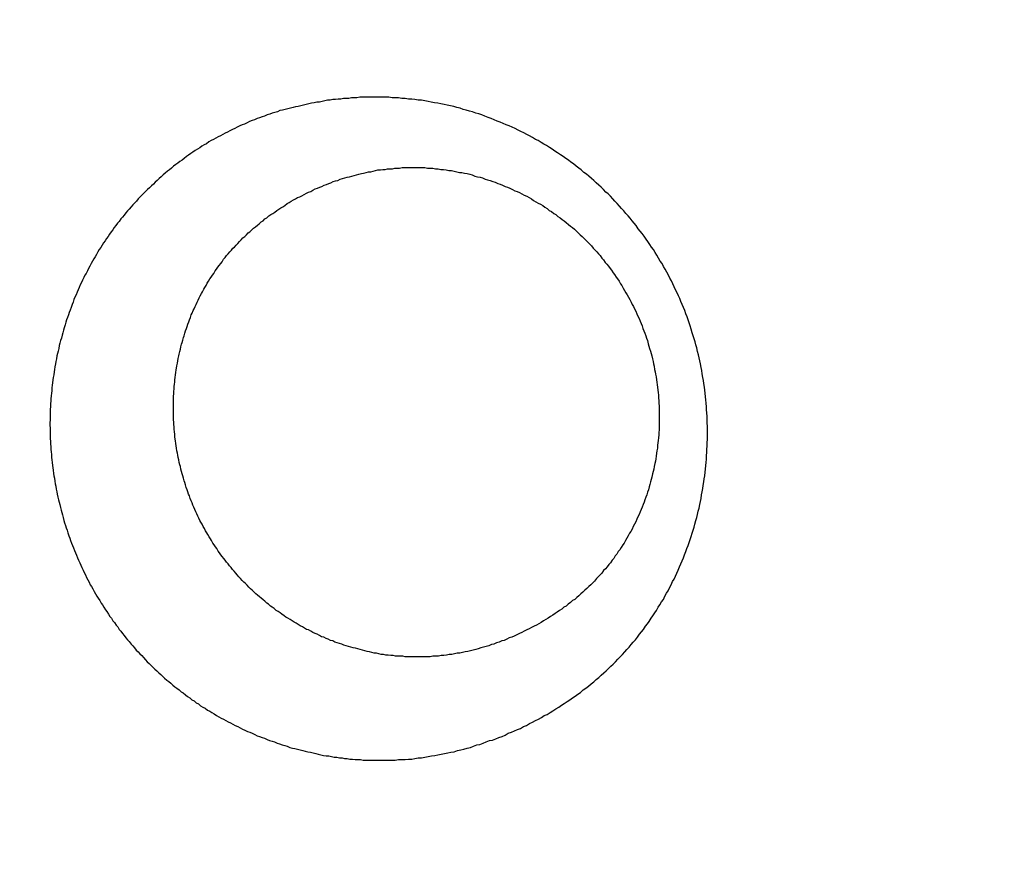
# Model space of a CAD drawing. Header units: millimetres. Extents: x -604189 to 881711, y -381903 to -7297.
# Tile 85 of 256: x -567394 to -567378, y -196026 to -196012. Entities that reach past the tile are written whole.
import ezdxf

# ---------------------------------------------------------------- set-up
doc = ezdxf.new("R2010")
doc.units = ezdxf.units.MM
doc.header["$LTSCALE"] = 100
doc.layers.add('OPIS', color=7, linetype='Continuous')
pattern_1 = [(45, (-296350.26, 111503), (-334.51454, 334.51454), []), (135, (-296350.26, 111503), (-334.51454, -334.51454), [])]

msp = doc.modelspace()

# ---------------------------------------------------------------- hatches: boundary and pattern name
at = {"layer": 'OPIS', "linetype": 'ByBlock', "lineweight": 13}
h = msp.add_hatch(dxfattribs=at)
h.set_pattern_fill('ANSI37', color=0, scale=149)
h.set_pattern_definition(pattern_1)
h.paths.add_polyline_path([(-565846.628, -200148.37), (-566196.825, -200149.347), (-566196.825, -200157.448), (-566296.825, -200157.448), (-566296.825, -200149.626), (-566746.825, -200150.882), (-566746.825, -201168.329, -0.414214), (-566403.888, -201511.266, -1), (-567089.762, -201511.266, -0.414214), (-566746.825, -201168.329), (-566746.825, -200936.871, -0.267949), (-567196.825, -200157.448), (-567296.825, -200157.448), (-567296.825, -200152.416), (-567606.815, -200153.281), (-567606.815, -201603.287), (-567556.815, -201603.147), (-567556.815, -205257.445), (-565846.45, -205257.445)])
h.paths.add_polyline_path([(-551636.825, -198396.286), (-576656.825, -198407.448), (-576656.825, -193157.448), (-579836.825, -193157.448), (-579836.825, -200437.448), (-570846.818, -200437.448), (-570846.818, -200053.169), (-551636.825, -200037.448)])
h.paths.add_polyline_path([(-566819.49, -205014.115), (-566583.775, -205014.115), (-566583.775, -204789.115), (-566819.49, -204789.115)], flags=24)
h.paths.add_polyline_path([(-566959.314, -200828.748), (-566427.171, -200828.748), (-566427.171, -200603.748), (-566959.314, -200603.748)], flags=24)
h.paths.add_polyline_path([(-566792.033, -202497.855), (-566276.912, -202497.855), (-566276.912, -202398.515), (-566792.033, -202398.515)], flags=24)
h.paths.add_polyline_path([(-566791.958, -202387.855), (-565854.55, -202387.855), (-565854.55, -202288.515), (-566791.958, -202288.515)], flags=24)
h.paths.add_polyline_path([(-567194.021, -202505.333), (-566857.345, -202505.333), (-566857.345, -202389.949), (-567194.021, -202389.949)], flags=24)
h.paths.add_polyline_path([(-567153.366, -202393.592), (-566996.4, -202393.592), (-566996.4, -202295.562), (-567153.366, -202295.562)], flags=24)
h.paths.add_polyline_path([(-566516.508, -200627.503), (-566516.508, -200287.803), (-566964.285, -200287.803), (-566964.285, -200627.503)], flags=24)
at = {"layer": 'OPIS', "linetype": 'ByBlock', "lineweight": 9}
h = msp.add_hatch(dxfattribs=at)
h.set_pattern_fill('ANSI37', color=0, scale=149)
h.set_pattern_definition(pattern_1)
edge = h.paths.add_edge_path()
edge.add_line((-551636.825, -193157.448), (-552906.825, -193157.448))
edge.add_line((-552906.825, -193157.448), (-552906.825, -193187.448))
edge.add_line((-552906.825, -193187.448), (-554281.473, -193187.448))
edge.add_line((-554281.473, -193187.448), (-554281.473, -193407.448))
edge.add_line((-554281.473, -193407.448), (-554641.473, -193407.448))
edge.add_line((-554641.473, -193407.448), (-554891.821, -193407.448))
edge.add_line((-554891.821, -193407.448), (-555251.821, -193407.448))
edge.add_line((-555251.821, -193407.448), (-555252.169, -193157.448))
edge.add_line((-555252.169, -193157.448), (-555156.825, -193407.448))
edge.add_line((-555156.825, -193407.448), (-555156.825, -196074.426))
edge.add_line((-555156.825, -196074.426), (-555036.825, -196074.426))
edge.add_line((-555036.825, -196074.426), (-555036.825, -196674.426))
edge.add_line((-555036.825, -196674.426), (-555036.825, -197274.426))
edge.add_line((-555036.825, -197274.426), (-555636.825, -197274.426))
edge.add_line((-555636.825, -197274.426), (-555636.825, -198296.526))
edge.add_line((-555636.825, -198296.526), (-555036.825, -198294.851))
edge.add_line((-555036.825, -198294.851), (-555036.825, -198287.448))
edge.add_line((-555036.825, -198287.448), (-554936.825, -198287.448))
edge.add_line((-554936.825, -198287.448), (-554936.825, -198294.572))
edge.add_line((-554936.825, -198294.572), (-554486.825, -198293.317))
edge.add_line((-554486.825, -198293.317), (-554486.825, -198292.448))
edge.add_line((-554486.825, -198292.448), (-554486.825, -197276.567))
edge.add_arc((-554486.825, -196933.63), 342.937, 180, 270, ccw=False)
edge.add_arc((-554486.825, -196933.63), 342.937, 0, 180, ccw=False)
edge.add_arc((-554486.825, -196933.63), 342.937, -90, 0, ccw=False)
edge.add_line((-554486.825, -197276.567), (-554486.825, -197508.025))
edge.add_arc((-554936.825, -198287.448), 900, 0, 60, ccw=False)
edge.add_line((-554036.825, -198287.448), (-553936.825, -198287.448))
edge.add_line((-553936.825, -198287.448), (-553936.825, -198291.782))
edge.add_line((-553936.825, -198291.782), (-551636.825, -198285.364))
edge.add_line((-551636.825, -198285.364), (-551636.825, -193157.448))
edge = h.paths.add_edge_path(flags=17)
edge.add_arc((-555292.825, -194555.644), 64, 0, 360)
edge = h.paths.add_edge_path(flags=17)
edge.add_arc((-555292.825, -194795.644), 64, 0, 360)
edge = h.paths.add_edge_path(flags=17)
edge.add_arc((-555532.825, -194555.644), 64, 0, 360)
edge = h.paths.add_edge_path(flags=17)
edge.add_arc((-555532.825, -194795.644), 64, 0, 360)
edge = h.paths.add_edge_path(flags=16)
edge.add_arc((-555445.578, -195632.918), 122.24, 0, 360)
edge = h.paths.add_edge_path(flags=17)
edge.add_arc((-555444.953, -195755.157), 131.84, -179.70702, 0.29298, ccw=False)
edge.add_line((-555576.791, -195755.831), (-555577.416, -195633.592))
edge.add_arc((-555445.578, -195632.918), 131.84, 0.29298, 180.29298, ccw=False)
edge.add_line((-555313.74, -195632.244), (-555313.115, -195754.483))
edge = h.paths.add_edge_path(flags=16)
edge.add_line((-555354.602, -195832.663), (-555410.524, -195781.149))
edge.add_arc((-555444.236, -195895.315), 119.04, 73.54834, 77.25266)
edge.add_line((-555417.97, -195779.209), (-555400.458, -195791.093))
edge.add_arc((-555397.928, -195789.134), 3.2, 66.437, 217.7638, ccw=False)
edge.add_arc((-555444.236, -195895.315), 119.04, 62.83618, 66.43696, ccw=False)
edge.add_line((-555389.89, -195789.404), (-555332.197, -195793.322))
edge.add_arc((-555444.953, -195755.157), 119.04, 319.37612, 341.30015, ccw=False)
edge = h.paths.add_edge_path(flags=0)
edge.add_arc((-555445.157, -195715.335), 16, 0, 360)
edge = h.paths.add_edge_path(flags=16)
edge.add_line((-555494.828, -195789.588), (-555556.499, -195794.41))
edge.add_arc((-555553.516, -195795.567), 3.2, 158.7889, 200.417)
edge.add_arc((-555444.953, -195755.157), 119.04, 200.41697, 219.83636)
edge.add_arc((-555533.904, -195829.364), 3.2, 219.8364, 346.9927)
edge.add_line((-555530.786, -195830.084), (-555488.51, -195790.333))
edge.add_arc((-555491.628, -195789.613), 3.2, 346.9927, 539.5529)
edge = h.paths.add_edge_path(flags=16)
edge.add_arc((-555444.953, -195755.157), 119.04, 258.76397, 281.82198, ccw=False)
edge.add_line((-555468.148, -195871.915), (-555480.159, -195865.083))
edge.add_arc((-555483.299, -195864.466), 3.2, 250.669, 348.8814, ccw=False)
edge.add_arc((-555444.953, -195755.157), 119.04, 229.64312, 250.66903, ccw=False)
edge.add_line((-555522.037, -195845.868), (-555468.703, -195779.633))
edge.add_arc((-555459.182, -195767.571), 15.366, -52.9828, 231.7166, ccw=False)
edge.add_arc((-555446.749, -195779.502), 3.2, 91.2428, 186.0743, ccw=False)
edge.add_arc((-555444.236, -195895.315), 119.04, 88.11241, 91.24277, ccw=False)
edge.add_line((-555440.315, -195776.34), (-555420.565, -195871.672))
h.paths.add_polyline_path([(-554267.155, -198153.982), (-554267.155, -197814.282), (-554714.931, -197814.282), (-554714.931, -198153.982)], flags=17)
h.paths.add_polyline_path([(-553792.63, -195548.14), (-553277.509, -195548.14), (-553277.509, -195448.8), (-553792.63, -195448.8)], flags=16)
h.paths.add_polyline_path([(-553792.555, -195438.14), (-553058.934, -195438.14), (-553058.934, -195338.8), (-553792.555, -195338.8)], flags=16)
h.paths.add_polyline_path([(-554194.618, -195555.618), (-553808.217, -195555.618), (-553808.217, -195440.235), (-554194.618, -195440.235)], flags=16)
h.paths.add_polyline_path([(-554153.974, -195443.932), (-553947.262, -195443.932), (-553947.262, -195345.836), (-554153.974, -195345.836)], flags=16)
h.paths.add_polyline_path([(-554256.508, -198153.982), (-554256.508, -197814.282), (-554704.285, -197814.282), (-554704.285, -198153.982)], flags=17)
h.paths.add_polyline_path([(-569496.825, -196631.63), (-571696.825, -196631.63), (-571696.825, -198287.448), (-569496.825, -198287.448)])
h.paths.add_polyline_path([(-567176.825, -196631.63), (-569376.825, -196631.63), (-569376.825, -198287.448), (-567176.825, -198287.448)])
h.paths.add_polyline_path([(-569376.825, -196535.63), (-567176.825, -196535.63), (-567176.825, -193157.448), (-569376.825, -193157.448)])
edge = h.paths.add_edge_path()
edge.add_arc((-571534.473, -195440.24), 50, 180, 270.0022)
edge.add_line((-571534.471, -195490.24), (-571329.472, -195490.239))
edge.add_arc((-571329.473, -195440.239), 50, 270.0009, 360)
edge.add_line((-571279.473, -195440.239), (-571279.473, -194996.239))
edge.add_arc((-571329.473, -194996.239), 50, 0, 90.0004)
edge.add_line((-571329.474, -194946.239), (-571534.474, -194946.24))
edge.add_arc((-571534.473, -194996.24), 50, 90.0009, 180)
edge.add_line((-571584.473, -194996.24), (-571584.473, -195440.24))
h.paths.add_polyline_path([(-571696.825, -196535.63), (-569496.825, -196535.63), (-569496.825, -193157.448), (-571696.825, -193157.448)])
edge = h.paths.add_edge_path()
edge.add_arc((-571945.684, -193388.705), 50, 0, 90.0004)
edge.add_line((-571945.684, -193338.705), (-572150.684, -193338.707))
edge.add_arc((-572150.684, -193388.707), 50, 90.0009, 180)
edge.add_line((-572200.684, -193388.707), (-572200.684, -193832.707))
edge.add_arc((-572150.684, -193832.707), 50, 180, 270.0022)
edge.add_line((-572150.682, -193882.707), (-571945.683, -193882.705))
edge.add_arc((-571945.684, -193832.705), 50, 270.0009, 360)
edge.add_line((-571895.684, -193832.705), (-571895.684, -193388.705))
h.paths.add_polyline_path([(-571816.825, -198287.448), (-571816.825, -193157.448), (-573216.825, -193157.448), (-573216.825, -198287.448)])

# ---------------------------------------------------------------- linework, layer by layer
at = {"color": 0}
for points in [[(-567388.464, -196013.568, 0), (-567388.508, -196013.568, 0), (-567388.552, -196013.578, 0), (-567388.596, -196013.578, 0), (-567388.64, -196013.578, 0), (-567388.684, -196013.588, 0), (-567388.728, -196013.588, 0), (-567388.772, -196013.588, 0), (-567388.816, -196013.598, 0), (-567388.86, -196013.598, 0), (-567388.904, -196013.608, 0), (-567388.948, -196013.608, 0), (-567388.992, -196013.618, 0), (-567389.036, -196013.618, 0), (-567389.079, -196013.628, 0), (-567389.123, -196013.638, 0), (-567389.167, -196013.648, 0), (-567389.21, -196013.648, 0), (-567389.254, -196013.658, 0), (-567389.297, -196013.668, 0), (-567389.34, -196013.678, 0), (-567389.383, -196013.688, 0), (-567389.427, -196013.698, 0), (-567389.47, -196013.708, 0), (-567389.513, -196013.718, 0), (-567389.555, -196013.728, 0), (-567389.598, -196013.738, 0), (-567389.641, -196013.748, 0), (-567389.684, -196013.758, 0), (-567389.726, -196013.768, 0), (-567389.768, -196013.778, 0), (-567389.811, -196013.788, 0), (-567389.853, -196013.808, 0), (-567389.895, -196013.818, 0), (-567389.937, -196013.828, 0), (-567389.979, -196013.848, 0), (-567390.02, -196013.858, 0), (-567390.062, -196013.878, 0), (-567390.103, -196013.888, 0), (-567390.144, -196013.908, 0), (-567390.186, -196013.918, 0), (-567390.227, -196013.938, 0), (-567390.267, -196013.948, 0), (-567390.308, -196013.968, 0), (-567390.349, -196013.988, 0), (-567390.389, -196014.008, 0), (-567390.429, -196014.018, 0), (-567390.469, -196014.038, 0), (-567390.509, -196014.058, 0), (-567390.549, -196014.078, 0), (-567390.588, -196014.098, 0), (-567390.628, -196014.118, 0), (-567390.667, -196014.138, 0), (-567390.706, -196014.158, 0), (-567390.745, -196014.178, 0), (-567390.783, -196014.198, 0), (-567390.822, -196014.218, 0), (-567390.86, -196014.238, 0), (-567390.898, -196014.258, 0), (-567390.936, -196014.278, 0), (-567390.974, -196014.298, 0), (-567391.011, -196014.328, 0), (-567391.049, -196014.348, 0), (-567391.086, -196014.368, 0), (-567391.123, -196014.398, 0), (-567391.16, -196014.418, 0), (-567391.196, -196014.438, 0), (-567391.233, -196014.468, 0), (-567391.269, -196014.488, 0), (-567391.305, -196014.518, 0), (-567391.34, -196014.538, 0), (-567391.376, -196014.568, 0), (-567391.411, -196014.598, 0), (-567391.446, -196014.618, 0), (-567391.481, -196014.648, 0), (-567391.516, -196014.668, 0), (-567391.55, -196014.698, 0), (-567391.584, -196014.728, 0), (-567391.618, -196014.758, 0), (-567391.652, -196014.778, 0), (-567391.685, -196014.808, 0), (-567391.719, -196014.838, 0), (-567391.752, -196014.868, 0), (-567391.784, -196014.898, 0), (-567391.817, -196014.928, 0), (-567391.849, -196014.958, 0), (-567391.881, -196014.988, 0), (-567391.913, -196015.018, 0), (-567391.944, -196015.048, 0), (-567391.976, -196015.078, 0), (-567392.007, -196015.108, 0), (-567392.037, -196015.138, 0), (-567392.068, -196015.168, 0), (-567392.098, -196015.198, 0), (-567392.128, -196015.228, 0), (-567392.158, -196015.268, 0), (-567392.187, -196015.298, 0), (-567392.217, -196015.328, 0), (-567392.245, -196015.358, 0), (-567392.274, -196015.398, 0), (-567392.302, -196015.428, 0), (-567392.331, -196015.458, 0), (-567392.358, -196015.498, 0), (-567392.386, -196015.528, 0), (-567392.413, -196015.558, 0), (-567392.44, -196015.598, 0), (-567392.467, -196015.628, 0), (-567392.493, -196015.668, 0), (-567392.519, -196015.698, 0), (-567392.545, -196015.738, 0), (-567392.571, -196015.768, 0), (-567392.596, -196015.808, 0), (-567392.621, -196015.848, 0), (-567392.646, -196015.878, 0), (-567392.67, -196015.918, 0), (-567392.694, -196015.948, 0), (-567392.718, -196015.988, 0), (-567392.741, -196016.028, 0), (-567392.764, -196016.058, 0), (-567392.787, -196016.098, 0), (-567392.81, -196016.138, 0), (-567392.832, -196016.178, 0), (-567392.854, -196016.208, 0), (-567392.876, -196016.248, 0), (-567392.897, -196016.288, 0), (-567392.918, -196016.328, 0), (-567392.939, -196016.368, 0), (-567392.959, -196016.408, 0), (-567392.979, -196016.448, 0), (-567392.999, -196016.478, 0), (-567393.018, -196016.518, 0), (-567393.037, -196016.558, 0), (-567393.056, -196016.598, 0), (-567393.075, -196016.638, 0), (-567393.093, -196016.678, 0), (-567393.11, -196016.718, 0), (-567393.128, -196016.758, 0), (-567393.145, -196016.798, 0), (-567393.162, -196016.838, 0), (-567393.178, -196016.878, 0), (-567393.194, -196016.918, 0), (-567393.21, -196016.958, 0), (-567393.226, -196017.008, 0), (-567393.241, -196017.048, 0), (-567393.256, -196017.088, 0), (-567393.27, -196017.128, 0), (-567393.284, -196017.168, 0), (-567393.298, -196017.208, 0), (-567393.312, -196017.248, 0), (-567393.325, -196017.288, 0), (-567393.337, -196017.338, 0), (-567393.35, -196017.378, 0), (-567393.362, -196017.418, 0), (-567393.374, -196017.458, 0), (-567393.385, -196017.508, 0), (-567393.396, -196017.548, 0), (-567393.407, -196017.588, 0), (-567393.418, -196017.628, 0), (-567393.428, -196017.678, 0), (-567393.437, -196017.718, 0), (-567393.447, -196017.758, 0), (-567393.456, -196017.798, 0), (-567393.465, -196017.848, 0), (-567393.473, -196017.888, 0), (-567393.481, -196017.928, 0), (-567393.489, -196017.978, 0), (-567393.496, -196018.018, 0), (-567393.503, -196018.058, 0), (-567393.51, -196018.108, 0), (-567393.516, -196018.148, 0), (-567393.522, -196018.188, 0), (-567393.528, -196018.238, 0), (-567393.533, -196018.278, 0), (-567393.538, -196018.318, 0), (-567393.543, -196018.368, 0), (-567393.547, -196018.408, 0), (-567393.551, -196018.448, 0), (-567393.554, -196018.498, 0), (-567393.558, -196018.538, 0), (-567393.56, -196018.578, 0), (-567393.563, -196018.628, 0), (-567393.565, -196018.668, 0), (-567393.567, -196018.718, 0), (-567393.568, -196018.758, 0), (-567393.569, -196018.798, 0), (-567393.57, -196018.848, 0), (-567393.571, -196018.888, 0), (-567393.571, -196018.928, 0), (-567393.57, -196018.978, 0), (-567393.57, -196019.018, 0), (-567393.569, -196019.068, 0), (-567393.567, -196019.108, 0), (-567393.566, -196019.148, 0), (-567393.564, -196019.198, 0), (-567393.561, -196019.238, 0), (-567393.559, -196019.278, 0), (-567393.556, -196019.328, 0), (-567393.552, -196019.368, 0), (-567393.548, -196019.408, 0), (-567393.544, -196019.458, 0), (-567393.54, -196019.498, 0), (-567393.535, -196019.538, 0), (-567393.53, -196019.588, 0), (-567393.524, -196019.628, 0), (-567393.519, -196019.668, 0), (-567393.512, -196019.718, 0), (-567393.506, -196019.758, 0), (-567393.499, -196019.798, 0), (-567393.492, -196019.848, 0), (-567393.484, -196019.888, 0), (-567393.476, -196019.928, 0), (-567393.468, -196019.978, 0), (-567393.46, -196020.018, 0), (-567393.451, -196020.058, 0), (-567393.442, -196020.108, 0), (-567393.432, -196020.148, 0), (-567393.422, -196020.188, 0), (-567393.412, -196020.228, 0), (-567393.401, -196020.278, 0), (-567393.39, -196020.318, 0), (-567393.379, -196020.358, 0), (-567393.368, -196020.398, 0), (-567393.356, -196020.438, 0), (-567393.343, -196020.488, 0), (-567393.331, -196020.528, 0), (-567393.318, -196020.568, 0), (-567393.305, -196020.608, 0), (-567393.291, -196020.648, 0), (-567393.277, -196020.688, 0), (-567393.263, -196020.738, 0), (-567393.248, -196020.778, 0), (-567393.233, -196020.818, 0), (-567393.218, -196020.858, 0), (-567393.203, -196020.898, 0), (-567393.187, -196020.938, 0), (-567393.171, -196020.978, 0), (-567393.154, -196021.018, 0), (-567393.137, -196021.058, 0), (-567393.12, -196021.098, 0), (-567393.102, -196021.138, 0), (-567393.085, -196021.178, 0), (-567393.067, -196021.218, 0), (-567393.048, -196021.258, 0), (-567393.029, -196021.298, 0), (-567393.01, -196021.338, 0), (-567392.991, -196021.378, 0), (-567392.971, -196021.418, 0), (-567392.951, -196021.458, 0), (-567392.931, -196021.498, 0), (-567392.911, -196021.538, 0), (-567392.89, -196021.568, 0), (-567392.868, -196021.608, 0), (-567392.847, -196021.648, 0), (-567392.825, -196021.688, 0), (-567392.803, -196021.728, 0), (-567392.781, -196021.758, 0), (-567392.758, -196021.798, 0), (-567392.735, -196021.838, 0), (-567392.712, -196021.868, 0), (-567392.688, -196021.908, 0), (-567392.665, -196021.948, 0), (-567392.641, -196021.978, 0), (-567392.616, -196022.018, 0), (-567392.591, -196022.058, 0), (-567392.567, -196022.088, 0), (-567392.541, -196022.128, 0), (-567392.516, -196022.158, 0), (-567392.49, -196022.198, 0), (-567392.464, -196022.228, 0), (-567392.438, -196022.268, 0), (-567392.411, -196022.298, 0), (-567392.384, -196022.338, 0), (-567392.357, -196022.368, 0), (-567392.33, -196022.408, 0), (-567392.302, -196022.438, 0), (-567392.274, -196022.468, 0), (-567392.246, -196022.508, 0), (-567392.218, -196022.538, 0), (-567392.189, -196022.568, 0), (-567392.16, -196022.608, 0), (-567392.131, -196022.638, 0), (-567392.101, -196022.668, 0), (-567392.071, -196022.698, 0), (-567392.042, -196022.728, 0), (-567392.011, -196022.768, 0), (-567391.981, -196022.798, 0), (-567391.95, -196022.828, 0), (-567391.919, -196022.858, 0), (-567391.888, -196022.888, 0), (-567391.857, -196022.918, 0), (-567391.825, -196022.948, 0), (-567391.793, -196022.978, 0), (-567391.761, -196023.008, 0), (-567391.728, -196023.038, 0), (-567391.696, -196023.068, 0), (-567391.663, -196023.098, 0), (-567391.63, -196023.118, 0), (-567391.597, -196023.148, 0), (-567391.563, -196023.178, 0), (-567391.529, -196023.208, 0), (-567391.495, -196023.228, 0), (-567391.461, -196023.258, 0), (-567391.427, -196023.288, 0), (-567391.392, -196023.308, 0), (-567391.357, -196023.338, 0), (-567391.322, -196023.368, 0), (-567391.287, -196023.388, 0), (-567391.252, -196023.418, 0), (-567391.216, -196023.438, 0), (-567391.18, -196023.468, 0), (-567391.144, -196023.488, 0), (-567391.108, -196023.518, 0), (-567391.071, -196023.538, 0), (-567391.034, -196023.558, 0), (-567390.998, -196023.588, 0), (-567390.96, -196023.608, 0), (-567390.923, -196023.628, 0), (-567390.886, -196023.648, 0), (-567390.848, -196023.678, 0), (-567390.81, -196023.698, 0), (-567390.772, -196023.718, 0), (-567390.734, -196023.738, 0), (-567390.696, -196023.758, 0), (-567390.658, -196023.778, 0), (-567390.619, -196023.798, 0), (-567390.58, -196023.818, 0), (-567390.541, -196023.838, 0), (-567390.502, -196023.858, 0), (-567390.463, -196023.878, 0), (-567390.423, -196023.898, 0), (-567390.384, -196023.918, 0), (-567390.344, -196023.938, 0), (-567390.304, -196023.948, 0), (-567390.264, -196023.968, 0), (-567390.224, -196023.988, 0), (-567390.184, -196024.008, 0), (-567390.143, -196024.018, 0), (-567390.103, -196024.038, 0), (-567390.062, -196024.048, 0), (-567390.022, -196024.068, 0), (-567389.981, -196024.088, 0), (-567389.94, -196024.098, 0), (-567389.899, -196024.108, 0), (-567389.857, -196024.128, 0), (-567389.816, -196024.138, 0), (-567389.775, -196024.158, 0), (-567389.733, -196024.168, 0), (-567389.691, -196024.178, 0), (-567389.65, -196024.198, 0), (-567389.608, -196024.208, 0), (-567389.566, -196024.218, 0), (-567389.524, -196024.228, 0), (-567389.482, -196024.238, 0), (-567389.44, -196024.248, 0), (-567389.397, -196024.258, 0), (-567389.355, -196024.268, 0), (-567389.312, -196024.278, 0), (-567389.27, -196024.288, 0), (-567389.227, -196024.298, 0), (-567389.185, -196024.308, 0), (-567389.142, -196024.318, 0), (-567389.099, -196024.328, 0), (-567389.056, -196024.338, 0), (-567389.013, -196024.338, 0), (-567388.97, -196024.348, 0), (-567388.927, -196024.358, 0), (-567388.884, -196024.358, 0), (-567388.84, -196024.368, 0), (-567388.797, -196024.368, 0), (-567388.754, -196024.378, 0), (-567388.71, -196024.378, 0), (-567388.667, -196024.388, 0), (-567388.623, -196024.388, 0), (-567388.58, -196024.398, 0), (-567388.536, -196024.398, 0), (-567388.493, -196024.398, 0), (-567388.449, -196024.408, 0), (-567388.405, -196024.408, 0), (-567388.361, -196024.408, 0), (-567388.318, -196024.408, 0), (-567388.274, -196024.408, 0), (-567388.23, -196024.408, 0), (-567388.186, -196024.408, 0), (-567388.142, -196024.408, 0)], [(-567388.142, -196024.408, 0), (-567388.088, -196024.408, 0), (-567388.035, -196024.408, 0), (-567387.981, -196024.408, 0), (-567387.927, -196024.408, 0), (-567387.873, -196024.398, 0), (-567387.819, -196024.398, 0), (-567387.766, -196024.398, 0), (-567387.712, -196024.388, 0), (-567387.658, -196024.388, 0), (-567387.604, -196024.378, 0), (-567387.55, -196024.368, 0), (-567387.497, -196024.368, 0), (-567387.443, -196024.358, 0), (-567387.389, -196024.348, 0), (-567387.336, -196024.338, 0), (-567387.282, -196024.328, 0), (-567387.229, -196024.318, 0), (-567387.175, -196024.308, 0), (-567387.122, -196024.298, 0), (-567387.069, -196024.288, 0), (-567387.016, -196024.278, 0), (-567386.962, -196024.268, 0), (-567386.909, -196024.248, 0), (-567386.857, -196024.238, 0), (-567386.804, -196024.228, 0), (-567386.751, -196024.208, 0), (-567386.699, -196024.198, 0), (-567386.646, -196024.178, 0), (-567386.594, -196024.158, 0), (-567386.542, -196024.148, 0), (-567386.49, -196024.128, 0), (-567386.438, -196024.108, 0), (-567386.386, -196024.088, 0), (-567386.335, -196024.078, 0), (-567386.283, -196024.058, 0), (-567386.232, -196024.038, 0), (-567386.181, -196024.018, 0), (-567386.13, -196023.998, 0), (-567386.08, -196023.968, 0), (-567386.029, -196023.948, 0), (-567385.979, -196023.928, 0), (-567385.929, -196023.908, 0), (-567385.879, -196023.888, 0), (-567385.83, -196023.858, 0), (-567385.781, -196023.838, 0), (-567385.731, -196023.808, 0), (-567385.683, -196023.788, 0), (-567385.634, -196023.758, 0), (-567385.586, -196023.738, 0), (-567385.538, -196023.708, 0), (-567385.49, -196023.678, 0), (-567385.442, -196023.658, 0), (-567385.395, -196023.628, 0), (-567385.348, -196023.598, 0), (-567385.302, -196023.568, 0), (-567385.255, -196023.538, 0), (-567385.209, -196023.508, 0), (-567385.164, -196023.478, 0), (-567385.118, -196023.448, 0), (-567385.073, -196023.418, 0), (-567385.028, -196023.388, 0), (-567384.984, -196023.358, 0), (-567384.94, -196023.328, 0), (-567384.896, -196023.298, 0), (-567384.853, -196023.258, 0), (-567384.81, -196023.228, 0), (-567384.767, -196023.198, 0), (-567384.725, -196023.158, 0), (-567384.683, -196023.128, 0), (-567384.641, -196023.088, 0), (-567384.6, -196023.058, 0), (-567384.56, -196023.018, 0), (-567384.519, -196022.978, 0), (-567384.479, -196022.948, 0), (-567384.44, -196022.908, 0), (-567384.401, -196022.868, 0), (-567384.362, -196022.838, 0), (-567384.324, -196022.798, 0), (-567384.286, -196022.758, 0), (-567384.249, -196022.718, 0), (-567384.212, -196022.678, 0), (-567384.176, -196022.638, 0), (-567384.14, -196022.598, 0), (-567384.104, -196022.558, 0), (-567384.069, -196022.518, 0), (-567384.035, -196022.478, 0), (-567384.001, -196022.438, 0), (-567383.967, -196022.398, 0), (-567383.934, -196022.348, 0), (-567383.901, -196022.308, 0), (-567383.869, -196022.268, 0), (-567383.837, -196022.218, 0), (-567383.805, -196022.178, 0), (-567383.775, -196022.138, 0), (-567383.744, -196022.088, 0), (-567383.714, -196022.048, 0), (-567383.685, -196021.998, 0), (-567383.656, -196021.958, 0), (-567383.627, -196021.908, 0), (-567383.599, -196021.868, 0), (-567383.572, -196021.818, 0), (-567383.544, -196021.778, 0), (-567383.518, -196021.728, 0), (-567383.492, -196021.678, 0), (-567383.466, -196021.638, 0), (-567383.441, -196021.588, 0), (-567383.416, -196021.538, 0), (-567383.392, -196021.488, 0), (-567383.368, -196021.448, 0), (-567383.345, -196021.398, 0), (-567383.322, -196021.348, 0), (-567383.3, -196021.298, 0), (-567383.278, -196021.248, 0), (-567383.257, -196021.198, 0), (-567383.236, -196021.148, 0), (-567383.216, -196021.098, 0), (-567383.196, -196021.048, 0), (-567383.177, -196020.998, 0), (-567383.158, -196020.948, 0), (-567383.14, -196020.898, 0), (-567383.122, -196020.848, 0), (-567383.105, -196020.798, 0), (-567383.088, -196020.748, 0), (-567383.072, -196020.698, 0), (-567383.056, -196020.648, 0), (-567383.041, -196020.598, 0), (-567383.027, -196020.548, 0), (-567383.012, -196020.488, 0), (-567382.999, -196020.438, 0), (-567382.986, -196020.388, 0), (-567382.973, -196020.338, 0), (-567382.961, -196020.288, 0), (-567382.949, -196020.228, 0), (-567382.938, -196020.178, 0), (-567382.928, -196020.128, 0), (-567382.918, -196020.068, 0), (-567382.908, -196020.018, 0), (-567382.899, -196019.968, 0), (-567382.891, -196019.918, 0), (-567382.882, -196019.858, 0), (-567382.875, -196019.808, 0), (-567382.868, -196019.758, 0), (-567382.862, -196019.698, 0), (-567382.856, -196019.648, 0), (-567382.85, -196019.588, 0), (-567382.845, -196019.538, 0), (-567382.841, -196019.488, 0), (-567382.837, -196019.428, 0), (-567382.834, -196019.378, 0), (-567382.831, -196019.328, 0), (-567382.828, -196019.268, 0), (-567382.827, -196019.218, 0), (-567382.825, -196019.158, 0), (-567382.824, -196019.108, 0), (-567382.824, -196019.058, 0), (-567382.824, -196018.998, 0), (-567382.825, -196018.948, 0), (-567382.826, -196018.898, 0), (-567382.828, -196018.838, 0), (-567382.83, -196018.788, 0), (-567382.833, -196018.728, 0), (-567382.836, -196018.678, 0), (-567382.84, -196018.628, 0), (-567382.845, -196018.568, 0), (-567382.85, -196018.518, 0), (-567382.855, -196018.468, 0), (-567382.861, -196018.408, 0), (-567382.867, -196018.358, 0), (-567382.874, -196018.308, 0), (-567382.882, -196018.248, 0), (-567382.89, -196018.198, 0), (-567382.898, -196018.148, 0), (-567382.907, -196018.088, 0), (-567382.917, -196018.038, 0), (-567382.927, -196017.988, 0), (-567382.937, -196017.928, 0), (-567382.948, -196017.878, 0), (-567382.96, -196017.828, 0), (-567382.972, -196017.778, 0), (-567382.985, -196017.728, 0), (-567382.998, -196017.668, 0), (-567383.011, -196017.618, 0), (-567383.026, -196017.568, 0), (-567383.04, -196017.518, 0), (-567383.055, -196017.468, 0), (-567383.071, -196017.418, 0), (-567383.087, -196017.358, 0), (-567383.104, -196017.308, 0), (-567383.121, -196017.258, 0), (-567383.139, -196017.208, 0), (-567383.157, -196017.158, 0), (-567383.176, -196017.108, 0), (-567383.195, -196017.058, 0), (-567383.215, -196017.008, 0), (-567383.235, -196016.958, 0), (-567383.256, -196016.908, 0), (-567383.277, -196016.858, 0), (-567383.298, -196016.818, 0), (-567383.32, -196016.768, 0), (-567383.343, -196016.718, 0), (-567383.366, -196016.668, 0), (-567383.389, -196016.618, 0), (-567383.413, -196016.568, 0), (-567383.438, -196016.528, 0), (-567383.462, -196016.478, 0), (-567383.488, -196016.428, 0), (-567383.514, -196016.378, 0), (-567383.54, -196016.338, 0), (-567383.566, -196016.288, 0), (-567383.594, -196016.248, 0), (-567383.621, -196016.198, 0), (-567383.649, -196016.148, 0), (-567383.678, -196016.108, 0), (-567383.707, -196016.058, 0), (-567383.736, -196016.018, 0), (-567383.766, -196015.978, 0), (-567383.796, -196015.928, 0), (-567383.826, -196015.888, 0), (-567383.857, -196015.838, 0), (-567383.889, -196015.798, 0), (-567383.921, -196015.758, 0), (-567383.953, -196015.718, 0), (-567383.986, -196015.668, 0), (-567384.019, -196015.628, 0), (-567384.052, -196015.588, 0), (-567384.086, -196015.548, 0), (-567384.121, -196015.508, 0), (-567384.155, -196015.468, 0), (-567384.19, -196015.428, 0), (-567384.226, -196015.388, 0), (-567384.262, -196015.348, 0), (-567384.298, -196015.308, 0), (-567384.335, -196015.268, 0), (-567384.372, -196015.228, 0), (-567384.409, -196015.188, 0), (-567384.447, -196015.148, 0), (-567384.485, -196015.118, 0), (-567384.523, -196015.078, 0), (-567384.562, -196015.038, 0), (-567384.601, -196015.008, 0), (-567384.641, -196014.968, 0), (-567384.681, -196014.928, 0), (-567384.721, -196014.898, 0), (-567384.761, -196014.858, 0), (-567384.802, -196014.828, 0), (-567384.843, -196014.798, 0), (-567384.885, -196014.758, 0), (-567384.927, -196014.728, 0), (-567384.969, -196014.698, 0), (-567385.011, -196014.658, 0), (-567385.054, -196014.628, 0), (-567385.097, -196014.598, 0), (-567385.14, -196014.568, 0), (-567385.184, -196014.538, 0), (-567385.228, -196014.508, 0), (-567385.272, -196014.478, 0), (-567385.317, -196014.448, 0), (-567385.362, -196014.418, 0), (-567385.407, -196014.388, 0), (-567385.452, -196014.358, 0), (-567385.498, -196014.338, 0), (-567385.544, -196014.308, 0), (-567385.59, -196014.278, 0), (-567385.636, -196014.258, 0), (-567385.683, -196014.228, 0), (-567385.73, -196014.198, 0), (-567385.777, -196014.178, 0), (-567385.824, -196014.148, 0), (-567385.872, -196014.128, 0), (-567385.92, -196014.108, 0), (-567385.968, -196014.078, 0), (-567386.016, -196014.058, 0), (-567386.065, -196014.038, 0), (-567386.113, -196014.018, 0), (-567386.162, -196013.998, 0), (-567386.211, -196013.978, 0), (-567386.261, -196013.958, 0), (-567386.31, -196013.938, 0), (-567386.36, -196013.918, 0), (-567386.41, -196013.898, 0), (-567386.46, -196013.878, 0), (-567386.511, -196013.858, 0), (-567386.561, -196013.838, 0), (-567386.612, -196013.828, 0), (-567386.663, -196013.808, 0), (-567386.714, -196013.798, 0), (-567386.765, -196013.778, 0), (-567386.816, -196013.768, 0), (-567386.868, -196013.748, 0), (-567386.92, -196013.738, 0), (-567386.971, -196013.718, 0), (-567387.023, -196013.708, 0), (-567387.076, -196013.698, 0), (-567387.128, -196013.688, 0), (-567387.18, -196013.678, 0), (-567387.233, -196013.668, 0), (-567387.285, -196013.658, 0), (-567387.338, -196013.648, 0), (-567387.391, -196013.638, 0), (-567387.444, -196013.628, 0), (-567387.497, -196013.618, 0), (-567387.55, -196013.618, 0), (-567387.604, -196013.608, 0), (-567387.657, -196013.598, 0), (-567387.711, -196013.598, 0), (-567387.764, -196013.588, 0), (-567387.818, -196013.588, 0), (-567387.871, -196013.578, 0), (-567387.925, -196013.578, 0), (-567387.979, -196013.578, 0), (-567388.033, -196013.568, 0), (-567388.087, -196013.568, 0), (-567388.14, -196013.568, 0), (-567388.194, -196013.568, 0), (-567388.248, -196013.568, 0), (-567388.302, -196013.568, 0), (-567388.356, -196013.568, 0), (-567388.41, -196013.568, 0), (-567388.464, -196013.568, 0)], [(-567387.53, -196022.718, 0), (-567387.569, -196022.718, 0), (-567387.609, -196022.718, 0), (-567387.648, -196022.718, 0), (-567387.687, -196022.718, 0), (-567387.727, -196022.718, 0), (-567387.766, -196022.718, 0), (-567387.805, -196022.708, 0), (-567387.844, -196022.708, 0), (-567387.884, -196022.708, 0), (-567387.923, -196022.708, 0), (-567387.962, -196022.698, 0), (-567388.001, -196022.698, 0), (-567388.04, -196022.688, 0), (-567388.079, -196022.688, 0), (-567388.118, -196022.678, 0), (-567388.156, -196022.678, 0), (-567388.195, -196022.668, 0), (-567388.234, -196022.658, 0), (-567388.272, -196022.658, 0), (-567388.311, -196022.648, 0), (-567388.349, -196022.638, 0), (-567388.387, -196022.628, 0), (-567388.426, -196022.618, 0), (-567388.464, -196022.608, 0), (-567388.502, -196022.598, 0), (-567388.54, -196022.588, 0), (-567388.578, -196022.578, 0), (-567388.615, -196022.568, 0), (-567388.653, -196022.558, 0), (-567388.69, -196022.548, 0), (-567388.728, -196022.538, 0), (-567388.765, -196022.528, 0), (-567388.802, -196022.508, 0), (-567388.839, -196022.498, 0), (-567388.876, -196022.488, 0), (-567388.913, -196022.478, 0), (-567388.949, -196022.458, 0), (-567388.986, -196022.448, 0), (-567389.022, -196022.428, 0), (-567389.058, -196022.418, 0), (-567389.094, -196022.398, 0), (-567389.13, -196022.388, 0), (-567389.166, -196022.368, 0), (-567389.201, -196022.348, 0), (-567389.237, -196022.338, 0), (-567389.272, -196022.318, 0), (-567389.307, -196022.298, 0), (-567389.342, -196022.278, 0), (-567389.376, -196022.268, 0), (-567389.411, -196022.248, 0), (-567389.445, -196022.228, 0), (-567389.479, -196022.208, 0), (-567389.513, -196022.188, 0), (-567389.547, -196022.168, 0), (-567389.581, -196022.148, 0), (-567389.614, -196022.128, 0), (-567389.647, -196022.108, 0), (-567389.68, -196022.088, 0), (-567389.713, -196022.068, 0), (-567389.745, -196022.048, 0), (-567389.778, -196022.018, 0), (-567389.81, -196021.998, 0), (-567389.841, -196021.978, 0), (-567389.873, -196021.958, 0), (-567389.905, -196021.928, 0), (-567389.936, -196021.908, 0), (-567389.967, -196021.888, 0), (-567389.997, -196021.858, 0), (-567390.028, -196021.838, 0), (-567390.058, -196021.808, 0), (-567390.088, -196021.788, 0), (-567390.118, -196021.758, 0), (-567390.147, -196021.738, 0), (-567390.177, -196021.708, 0), (-567390.206, -196021.688, 0), (-567390.234, -196021.658, 0), (-567390.263, -196021.628, 0), (-567390.291, -196021.608, 0), (-567390.319, -196021.578, 0), (-567390.347, -196021.548, 0), (-567390.374, -196021.518, 0), (-567390.402, -196021.498, 0), (-567390.429, -196021.468, 0), (-567390.455, -196021.438, 0), (-567390.482, -196021.408, 0), (-567390.508, -196021.378, 0), (-567390.534, -196021.348, 0), (-567390.559, -196021.318, 0), (-567390.585, -196021.288, 0), (-567390.61, -196021.258, 0), (-567390.634, -196021.228, 0), (-567390.659, -196021.198, 0), (-567390.683, -196021.168, 0), (-567390.707, -196021.138, 0), (-567390.73, -196021.108, 0), (-567390.754, -196021.078, 0), (-567390.777, -196021.048, 0), (-567390.799, -196021.018, 0), (-567390.822, -196020.988, 0), (-567390.844, -196020.948, 0), (-567390.865, -196020.918, 0), (-567390.887, -196020.888, 0), (-567390.908, -196020.858, 0), (-567390.929, -196020.818, 0), (-567390.949, -196020.788, 0), (-567390.97, -196020.758, 0), (-567390.989, -196020.718, 0), (-567391.009, -196020.688, 0), (-567391.028, -196020.658, 0), (-567391.047, -196020.618, 0), (-567391.066, -196020.588, 0), (-567391.084, -196020.548, 0), (-567391.102, -196020.518, 0), (-567391.119, -196020.488, 0), (-567391.137, -196020.448, 0), (-567391.154, -196020.418, 0), (-567391.17, -196020.378, 0), (-567391.186, -196020.348, 0), (-567391.202, -196020.308, 0), (-567391.218, -196020.268, 0), (-567391.233, -196020.238, 0), (-567391.248, -196020.198, 0), (-567391.263, -196020.168, 0), (-567391.277, -196020.128, 0), (-567391.291, -196020.088, 0), (-567391.304, -196020.058, 0), (-567391.317, -196020.018, 0), (-567391.33, -196019.988, 0), (-567391.343, -196019.948, 0), (-567391.355, -196019.908, 0), (-567391.367, -196019.868, 0), (-567391.378, -196019.838, 0), (-567391.389, -196019.798, 0), (-567391.4, -196019.758, 0), (-567391.41, -196019.728, 0), (-567391.42, -196019.688, 0), (-567391.43, -196019.648, 0), (-567391.439, -196019.608, 0), (-567391.448, -196019.578, 0), (-567391.457, -196019.538, 0), (-567391.465, -196019.498, 0), (-567391.473, -196019.458, 0), (-567391.481, -196019.418, 0), (-567391.488, -196019.388, 0), (-567391.495, -196019.348, 0), (-567391.501, -196019.308, 0), (-567391.507, -196019.268, 0), (-567391.513, -196019.228, 0), (-567391.518, -196019.188, 0), (-567391.523, -196019.158, 0), (-567391.528, -196019.118, 0), (-567391.532, -196019.078, 0), (-567391.536, -196019.038, 0), (-567391.539, -196018.998, 0), (-567391.542, -196018.958, 0), (-567391.545, -196018.918, 0), (-567391.548, -196018.878, 0), (-567391.55, -196018.848, 0), (-567391.551, -196018.808, 0), (-567391.553, -196018.768, 0), (-567391.554, -196018.728, 0), (-567391.554, -196018.688, 0), (-567391.554, -196018.648, 0), (-567391.554, -196018.608, 0), (-567391.554, -196018.568, 0), (-567391.553, -196018.538, 0), (-567391.551, -196018.498, 0), (-567391.55, -196018.458, 0), (-567391.548, -196018.418, 0), (-567391.545, -196018.378, 0), (-567391.543, -196018.338, 0), (-567391.54, -196018.298, 0), (-567391.536, -196018.258, 0), (-567391.532, -196018.228, 0), (-567391.528, -196018.188, 0), (-567391.523, -196018.148, 0), (-567391.518, -196018.108, 0), (-567391.513, -196018.068, 0), (-567391.507, -196018.028, 0), (-567391.501, -196017.998, 0), (-567391.495, -196017.958, 0), (-567391.488, -196017.918, 0), (-567391.481, -196017.878, 0), (-567391.473, -196017.838, 0), (-567391.465, -196017.798, 0), (-567391.457, -196017.768, 0), (-567391.448, -196017.728, 0), (-567391.439, -196017.688, 0), (-567391.43, -196017.648, 0), (-567391.42, -196017.608, 0), (-567391.41, -196017.578, 0), (-567391.399, -196017.538, 0), (-567391.388, -196017.498, 0), (-567391.377, -196017.468, 0), (-567391.366, -196017.428, 0), (-567391.354, -196017.388, 0), (-567391.341, -196017.348, 0), (-567391.329, -196017.318, 0), (-567391.315, -196017.278, 0), (-567391.302, -196017.238, 0), (-567391.288, -196017.208, 0), (-567391.274, -196017.168, 0), (-567391.26, -196017.128, 0), (-567391.245, -196017.098, 0), (-567391.229, -196017.058, 0), (-567391.214, -196017.028, 0), (-567391.198, -196016.988, 0), (-567391.182, -196016.958, 0), (-567391.165, -196016.918, 0), (-567391.148, -196016.888, 0), (-567391.13, -196016.848, 0), (-567391.113, -196016.818, 0), (-567391.094, -196016.778, 0), (-567391.076, -196016.748, 0), (-567391.057, -196016.708, 0), (-567391.038, -196016.678, 0), (-567391.018, -196016.648, 0), (-567390.999, -196016.608, 0), (-567390.978, -196016.578, 0), (-567390.958, -196016.538, 0), (-567390.937, -196016.508, 0), (-567390.915, -196016.478, 0), (-567390.894, -196016.448, 0), (-567390.872, -196016.408, 0), (-567390.849, -196016.378, 0), (-567390.827, -196016.348, 0), (-567390.803, -196016.318, 0), (-567390.78, -196016.288, 0), (-567390.756, -196016.258, 0), (-567390.732, -196016.218, 0), (-567390.708, -196016.188, 0), (-567390.683, -196016.158, 0), (-567390.658, -196016.128, 0), (-567390.632, -196016.098, 0), (-567390.606, -196016.068, 0), (-567390.58, -196016.038, 0), (-567390.554, -196016.018, 0), (-567390.527, -196015.988, 0), (-567390.5, -196015.958, 0), (-567390.472, -196015.928, 0), (-567390.444, -196015.898, 0), (-567390.416, -196015.868, 0), (-567390.388, -196015.848, 0), (-567390.359, -196015.818, 0), (-567390.33, -196015.788, 0), (-567390.301, -196015.768, 0), (-567390.271, -196015.738, 0), (-567390.242, -196015.708, 0), (-567390.211, -196015.688, 0), (-567390.181, -196015.658, 0), (-567390.15, -196015.638, 0), (-567390.119, -196015.608, 0), (-567390.088, -196015.588, 0), (-567390.057, -196015.558, 0), (-567390.025, -196015.538, 0), (-567389.993, -196015.508, 0), (-567389.961, -196015.488, 0), (-567389.929, -196015.468, 0), (-567389.896, -196015.448, 0), (-567389.863, -196015.418, 0), (-567389.83, -196015.398, 0), (-567389.796, -196015.378, 0), (-567389.763, -196015.358, 0), (-567389.729, -196015.338, 0), (-567389.695, -196015.308, 0), (-567389.661, -196015.288, 0), (-567389.626, -196015.268, 0), (-567389.592, -196015.248, 0), (-567389.557, -196015.228, 0), (-567389.522, -196015.208, 0), (-567389.487, -196015.198, 0), (-567389.452, -196015.178, 0), (-567389.416, -196015.158, 0), (-567389.38, -196015.138, 0), (-567389.344, -196015.118, 0), (-567389.308, -196015.108, 0), (-567389.272, -196015.088, 0), (-567389.236, -196015.068, 0), (-567389.199, -196015.058, 0), (-567389.162, -196015.038, 0), (-567389.126, -196015.028, 0), (-567389.089, -196015.008, 0), (-567389.052, -196014.998, 0), (-567389.014, -196014.978, 0), (-567388.977, -196014.968, 0), (-567388.939, -196014.948, 0), (-567388.902, -196014.938, 0), (-567388.864, -196014.928, 0), (-567388.826, -196014.908, 0), (-567388.788, -196014.898, 0), (-567388.75, -196014.888, 0), (-567388.712, -196014.878, 0), (-567388.674, -196014.868, 0), (-567388.636, -196014.858, 0), (-567388.597, -196014.848, 0), (-567388.559, -196014.838, 0), (-567388.52, -196014.828, 0), (-567388.481, -196014.818, 0), (-567388.443, -196014.808, 0), (-567388.404, -196014.798, 0), (-567388.365, -196014.788, 0), (-567388.326, -196014.788, 0), (-567388.287, -196014.778, 0), (-567388.248, -196014.768, 0), (-567388.209, -196014.758, 0), (-567388.17, -196014.758, 0), (-567388.131, -196014.748, 0), (-567388.091, -196014.748, 0), (-567388.052, -196014.738, 0), (-567388.013, -196014.738, 0), (-567387.974, -196014.738, 0), (-567387.934, -196014.728, 0), (-567387.895, -196014.728, 0), (-567387.856, -196014.728, 0), (-567387.816, -196014.718, 0), (-567387.777, -196014.718, 0), (-567387.738, -196014.718, 0), (-567387.698, -196014.718, 0), (-567387.659, -196014.718, 0)], [(-567387.659, -196014.718, 0), (-567387.615, -196014.718, 0), (-567387.572, -196014.718, 0), (-567387.528, -196014.718, 0), (-567387.484, -196014.718, 0), (-567387.441, -196014.718, 0), (-567387.397, -196014.728, 0), (-567387.353, -196014.728, 0), (-567387.31, -196014.728, 0), (-567387.267, -196014.738, 0), (-567387.223, -196014.738, 0), (-567387.18, -196014.748, 0), (-567387.137, -196014.748, 0), (-567387.093, -196014.758, 0), (-567387.05, -196014.768, 0), (-567387.007, -196014.768, 0), (-567386.964, -196014.778, 0), (-567386.922, -196014.788, 0), (-567386.879, -196014.798, 0), (-567386.836, -196014.798, 0), (-567386.794, -196014.808, 0), (-567386.751, -196014.818, 0), (-567386.709, -196014.828, 0), (-567386.667, -196014.838, 0), (-567386.625, -196014.858, 0), (-567386.583, -196014.868, 0), (-567386.541, -196014.878, 0), (-567386.499, -196014.888, 0), (-567386.458, -196014.908, 0), (-567386.416, -196014.918, 0), (-567386.375, -196014.928, 0), (-567386.334, -196014.948, 0), (-567386.293, -196014.958, 0), (-567386.252, -196014.978, 0), (-567386.212, -196014.988, 0), (-567386.171, -196015.008, 0), (-567386.131, -196015.028, 0), (-567386.091, -196015.038, 0), (-567386.051, -196015.058, 0), (-567386.012, -196015.078, 0), (-567385.972, -196015.098, 0), (-567385.933, -196015.108, 0), (-567385.894, -196015.128, 0), (-567385.855, -196015.148, 0), (-567385.817, -196015.168, 0), (-567385.778, -196015.188, 0), (-567385.74, -196015.208, 0), (-567385.702, -196015.228, 0), (-567385.665, -196015.258, 0), (-567385.627, -196015.278, 0), (-567385.59, -196015.298, 0), (-567385.553, -196015.318, 0), (-567385.516, -196015.338, 0), (-567385.48, -196015.368, 0), (-567385.444, -196015.388, 0), (-567385.408, -196015.418, 0), (-567385.372, -196015.438, 0), (-567385.337, -196015.468, 0), (-567385.302, -196015.488, 0), (-567385.267, -196015.518, 0), (-567385.232, -196015.538, 0), (-567385.198, -196015.568, 0), (-567385.164, -196015.588, 0), (-567385.13, -196015.618, 0), (-567385.097, -196015.648, 0), (-567385.064, -196015.678, 0), (-567385.031, -196015.698, 0), (-567384.999, -196015.728, 0), (-567384.966, -196015.758, 0), (-567384.934, -196015.788, 0), (-567384.903, -196015.818, 0), (-567384.872, -196015.848, 0), (-567384.841, -196015.878, 0), (-567384.81, -196015.908, 0), (-567384.78, -196015.938, 0), (-567384.75, -196015.968, 0), (-567384.72, -196015.998, 0), (-567384.69, -196016.038, 0), (-567384.661, -196016.068, 0), (-567384.633, -196016.098, 0), (-567384.604, -196016.128, 0), (-567384.576, -196016.158, 0), (-567384.549, -196016.198, 0), (-567384.521, -196016.228, 0), (-567384.494, -196016.268, 0), (-567384.468, -196016.298, 0), (-567384.442, -196016.328, 0), (-567384.416, -196016.368, 0), (-567384.39, -196016.398, 0), (-567384.365, -196016.438, 0), (-567384.34, -196016.468, 0), (-567384.316, -196016.508, 0), (-567384.292, -196016.538, 0), (-567384.268, -196016.578, 0), (-567384.245, -196016.618, 0), (-567384.222, -196016.648, 0), (-567384.199, -196016.688, 0), (-567384.177, -196016.728, 0), (-567384.155, -196016.768, 0), (-567384.134, -196016.798, 0), (-567384.113, -196016.838, 0), (-567384.092, -196016.878, 0), (-567384.072, -196016.918, 0), (-567384.052, -196016.958, 0), (-567384.033, -196016.988, 0), (-567384.014, -196017.028, 0), (-567383.995, -196017.068, 0), (-567383.977, -196017.108, 0), (-567383.959, -196017.148, 0), (-567383.942, -196017.188, 0), (-567383.925, -196017.228, 0), (-567383.909, -196017.268, 0), (-567383.893, -196017.308, 0), (-567383.877, -196017.348, 0), (-567383.862, -196017.388, 0), (-567383.847, -196017.428, 0), (-567383.833, -196017.468, 0), (-567383.819, -196017.508, 0), (-567383.805, -196017.548, 0), (-567383.792, -196017.598, 0), (-567383.78, -196017.638, 0), (-567383.768, -196017.678, 0), (-567383.756, -196017.718, 0), (-567383.745, -196017.758, 0), (-567383.734, -196017.798, 0), (-567383.723, -196017.848, 0), (-567383.713, -196017.888, 0), (-567383.704, -196017.928, 0), (-567383.695, -196017.968, 0), (-567383.686, -196018.018, 0), (-567383.678, -196018.058, 0), (-567383.671, -196018.098, 0), (-567383.663, -196018.138, 0), (-567383.657, -196018.188, 0), (-567383.65, -196018.228, 0), (-567383.644, -196018.268, 0), (-567383.639, -196018.308, 0), (-567383.634, -196018.358, 0), (-567383.63, -196018.398, 0), (-567383.626, -196018.438, 0), (-567383.622, -196018.488, 0), (-567383.619, -196018.528, 0), (-567383.616, -196018.568, 0), (-567383.614, -196018.618, 0), (-567383.612, -196018.658, 0), (-567383.611, -196018.698, 0), (-567383.61, -196018.748, 0), (-567383.61, -196018.788, 0), (-567383.61, -196018.828, 0), (-567383.61, -196018.878, 0), (-567383.611, -196018.918, 0), (-567383.613, -196018.958, 0), (-567383.615, -196019.008, 0), (-567383.617, -196019.048, 0), (-567383.62, -196019.088, 0), (-567383.624, -196019.138, 0), (-567383.627, -196019.178, 0), (-567383.632, -196019.218, 0), (-567383.637, -196019.258, 0), (-567383.642, -196019.308, 0), (-567383.648, -196019.348, 0), (-567383.654, -196019.388, 0), (-567383.66, -196019.438, 0), (-567383.668, -196019.478, 0), (-567383.675, -196019.518, 0), (-567383.683, -196019.558, 0), (-567383.692, -196019.608, 0), (-567383.701, -196019.648, 0), (-567383.71, -196019.688, 0), (-567383.72, -196019.728, 0), (-567383.731, -196019.778, 0), (-567383.741, -196019.818, 0), (-567383.753, -196019.858, 0), (-567383.764, -196019.898, 0), (-567383.777, -196019.938, 0), (-567383.789, -196019.988, 0), (-567383.803, -196020.028, 0), (-567383.816, -196020.068, 0), (-567383.83, -196020.108, 0), (-567383.845, -196020.148, 0), (-567383.86, -196020.188, 0), (-567383.875, -196020.228, 0), (-567383.891, -196020.268, 0), (-567383.908, -196020.308, 0), (-567383.924, -196020.348, 0), (-567383.942, -196020.388, 0), (-567383.959, -196020.428, 0), (-567383.978, -196020.468, 0), (-567383.996, -196020.508, 0), (-567384.015, -196020.548, 0), (-567384.035, -196020.588, 0), (-567384.055, -196020.628, 0), (-567384.075, -196020.668, 0), (-567384.096, -196020.698, 0), (-567384.118, -196020.738, 0), (-567384.139, -196020.778, 0), (-567384.162, -196020.818, 0), (-567384.184, -196020.858, 0), (-567384.207, -196020.888, 0), (-567384.231, -196020.928, 0), (-567384.255, -196020.968, 0), (-567384.28, -196020.998, 0), (-567384.305, -196021.038, 0), (-567384.33, -196021.068, 0), (-567384.356, -196021.108, 0), (-567384.382, -196021.138, 0), (-567384.409, -196021.178, 0), (-567384.436, -196021.208, 0), (-567384.463, -196021.248, 0), (-567384.491, -196021.278, 0), (-567384.52, -196021.308, 0), (-567384.549, -196021.348, 0), (-567384.578, -196021.378, 0), (-567384.608, -196021.408, 0), (-567384.638, -196021.438, 0), (-567384.668, -196021.478, 0), (-567384.699, -196021.508, 0), (-567384.73, -196021.538, 0), (-567384.762, -196021.568, 0), (-567384.794, -196021.598, 0), (-567384.826, -196021.628, 0), (-567384.859, -196021.658, 0), (-567384.892, -196021.688, 0), (-567384.926, -196021.718, 0), (-567384.959, -196021.748, 0), (-567384.993, -196021.778, 0), (-567385.028, -196021.798, 0), (-567385.063, -196021.828, 0), (-567385.098, -196021.858, 0), (-567385.133, -196021.888, 0), (-567385.169, -196021.908, 0), (-567385.205, -196021.938, 0), (-567385.241, -196021.958, 0), (-567385.278, -196021.988, 0), (-567385.315, -196022.008, 0), (-567385.352, -196022.038, 0), (-567385.389, -196022.058, 0), (-567385.427, -196022.088, 0), (-567385.465, -196022.108, 0), (-567385.503, -196022.128, 0), (-567385.542, -196022.158, 0), (-567385.58, -196022.178, 0), (-567385.619, -196022.198, 0), (-567385.658, -196022.218, 0), (-567385.698, -196022.238, 0), (-567385.738, -196022.258, 0), (-567385.777, -196022.278, 0), (-567385.818, -196022.298, 0), (-567385.858, -196022.318, 0), (-567385.898, -196022.338, 0), (-567385.939, -196022.358, 0), (-567385.98, -196022.378, 0), (-567386.021, -196022.398, 0), (-567386.062, -196022.408, 0), (-567386.104, -196022.428, 0), (-567386.145, -196022.448, 0), (-567386.187, -196022.458, 0), (-567386.229, -196022.478, 0), (-567386.271, -196022.488, 0), (-567386.313, -196022.508, 0), (-567386.355, -196022.518, 0), (-567386.398, -196022.538, 0), (-567386.44, -196022.548, 0), (-567386.483, -196022.558, 0), (-567386.526, -196022.568, 0), (-567386.569, -196022.588, 0), (-567386.612, -196022.598, 0), (-567386.655, -196022.608, 0), (-567386.698, -196022.618, 0), (-567386.742, -196022.628, 0), (-567386.785, -196022.638, 0), (-567386.829, -196022.648, 0), (-567386.872, -196022.658, 0), (-567386.916, -196022.658, 0), (-567386.959, -196022.668, 0), (-567387.003, -196022.678, 0), (-567387.047, -196022.678, 0), (-567387.091, -196022.688, 0), (-567387.135, -196022.698, 0), (-567387.178, -196022.698, 0), (-567387.222, -196022.708, 0), (-567387.266, -196022.708, 0), (-567387.31, -196022.708, 0), (-567387.354, -196022.718, 0), (-567387.398, -196022.718, 0), (-567387.442, -196022.718, 0), (-567387.486, -196022.718, 0), (-567387.53, -196022.718, 0)]]:
    msp.add_polyline3d(points, dxfattribs=at)

doc.saveas('drawing.dxf')
